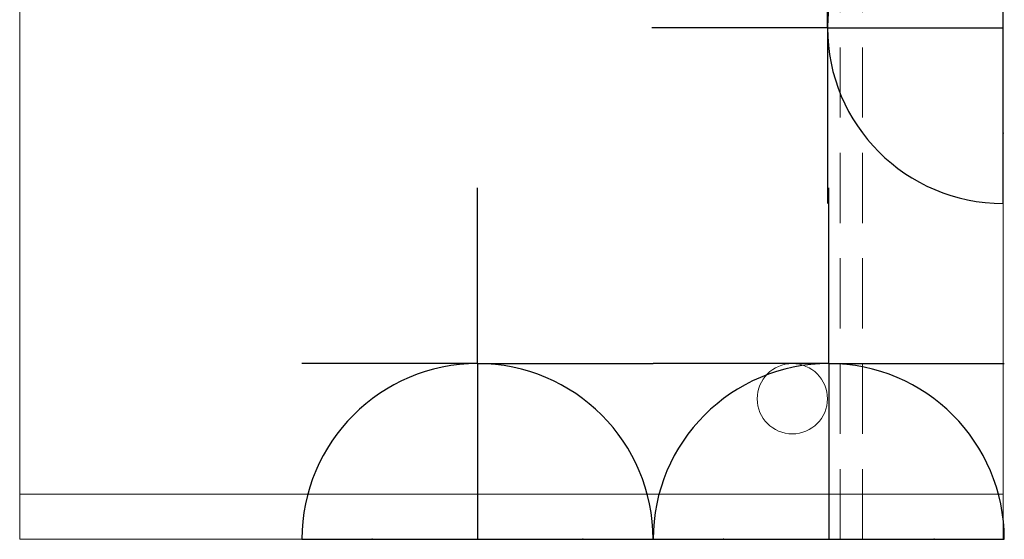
# Model space of a CAD drawing. Header units: millimetres. Extents: x -692150 to 2662533, y -95416 to 65084.
# Tile 17 of 256: x -73383 to -72682, y -53191 to -52821. Entities that reach past the tile are written whole.
import ezdxf

# ---------------------------------------------------------------- set-up
doc = ezdxf.new("R2010")
doc.units = ezdxf.units.MM
doc.linetypes.add('( Hidden )', pattern=[0.375, 0.25, -0.125])
doc.layers.add('09_АР_Мебель', color=7, linetype='Continuous', lineweight=9, true_color=0x000000)
doc.layers.add('1. ПОДЛОЖКА', color=7, linetype='Continuous', lineweight=0, true_color=0x9b9292)
doc.layers.add('11_АР_Номер мебели', color=1, linetype='Continuous', lineweight=13, plot=False)
doc.layers.add('ЭОМ', color=7, linetype='Continuous')
doc.styles.get("Standard").update_dxf_attribs({"font": 'arial.ttf'})

# ---------------------------------------------------------------- blocks, each defined once
blk = doc.blocks.new('Стол рабочий 1400')
at = {"layer": '09_АР_Мебель'}
for p, q in [((0, 0), (1400, 0)), ((1368, 0), (1368, -700)), ((1400, 0), (1400, -700)), ((1400, -700), (0, -700))]:
    blk.add_line(p, q, dxfattribs=at)
at = {"layer": '09_АР_Мебель', "linetype": '( Hidden )', "ltscale": 200}
for p, q in [((0, -100), (1400, -100)), ((0, -116), (1400, -116))]:
    blk.add_line(p, q, dxfattribs=at)
at = {"layer": '09_АР_Мебель'}
blk.add_circle((1300, -150), 25, dxfattribs=at)
at = {"flags": 1}
for tag, p in [('КОД_ОБОРУДОВАНИЯ', (996.43, 81.86)), ('ДОП_ИНФОРМАЦИЯ', (996.43, 29.71)), ('ДОГОВОР', (850.58, -42.76))]:
    blk.add_attdef(tag, p, '', height=25, dxfattribs=at)
at = {"layer": '11_АР_Номер мебели'}
blk.add_attdef('Номер', (98.9, -605.29), '', height=100, dxfattribs=at)
blk = doc.blocks.new('A$C21545FF3')
at = {"layer": 'ЭОМ', "color": 0, "linetype": 'Continuous', "lineweight": 30}
for p, q in [((-125, 125), (-125, 250)), ((-125, 125), (-250, 125)), ((-125, 125), (0, 125)), ((-125, 125), (-125, 0)), ((-250, 0), (0, 0))]:
    blk.add_line(p, q, dxfattribs=at)
blk.add_arc((-125, 0), 125, 0, 180, dxfattribs=at)
for p in [(-200, 0), (-50, 0)]:
    blk.add_point(p, dxfattribs=at)
blk = doc.blocks.new('A$C723C25D3')
at = {"layer": 'ЭОМ', "color": 240, "linetype": 'Continuous', "lineweight": 30, "true_color": 0xed1f24}
for p, q in [((-125, 125), (-125, 250)), ((-125, 125), (-250, 125)), ((-125, 125), (0, 125)), ((-125, 125), (-125, 0)), ((-250, 0), (0, 0))]:
    blk.add_line(p, q, dxfattribs=at)
blk.add_arc((-125, 0), 125, 0, 180, dxfattribs=at)
for p in [(-200, 0), (-50, 0)]:
    blk.add_point(p, dxfattribs=at)
blk = doc.blocks.new('*U257')
at = {"layer": '1. ПОДЛОЖКА'}
blk.add_lwpolyline([(0, 0), (1400, 0), (1400, -700), (0, -700)], close=True, dxfattribs=at)
blk.add_blockref('Стол рабочий 1400', (0, 0))
at = {"layer": 'ЭОМ', "lineweight": 15}
for name, p, rotation in [('A$C723C25D3', (911, 0), 180), ('A$C21545FF3', (1400, 0.9), 90), ('A$C21545FF3', (1400, -249.1), 90)]:
    blk.add_blockref(name, p, dxfattribs=dict(at, rotation=rotation))

msp = doc.modelspace()

# ---------------------------------------------------------------- block references
at = {"rotation": 270}
msp.add_blockref('*U257', (-72682.84, -51790.69), dxfattribs=at)

doc.saveas('drawing.dxf')
